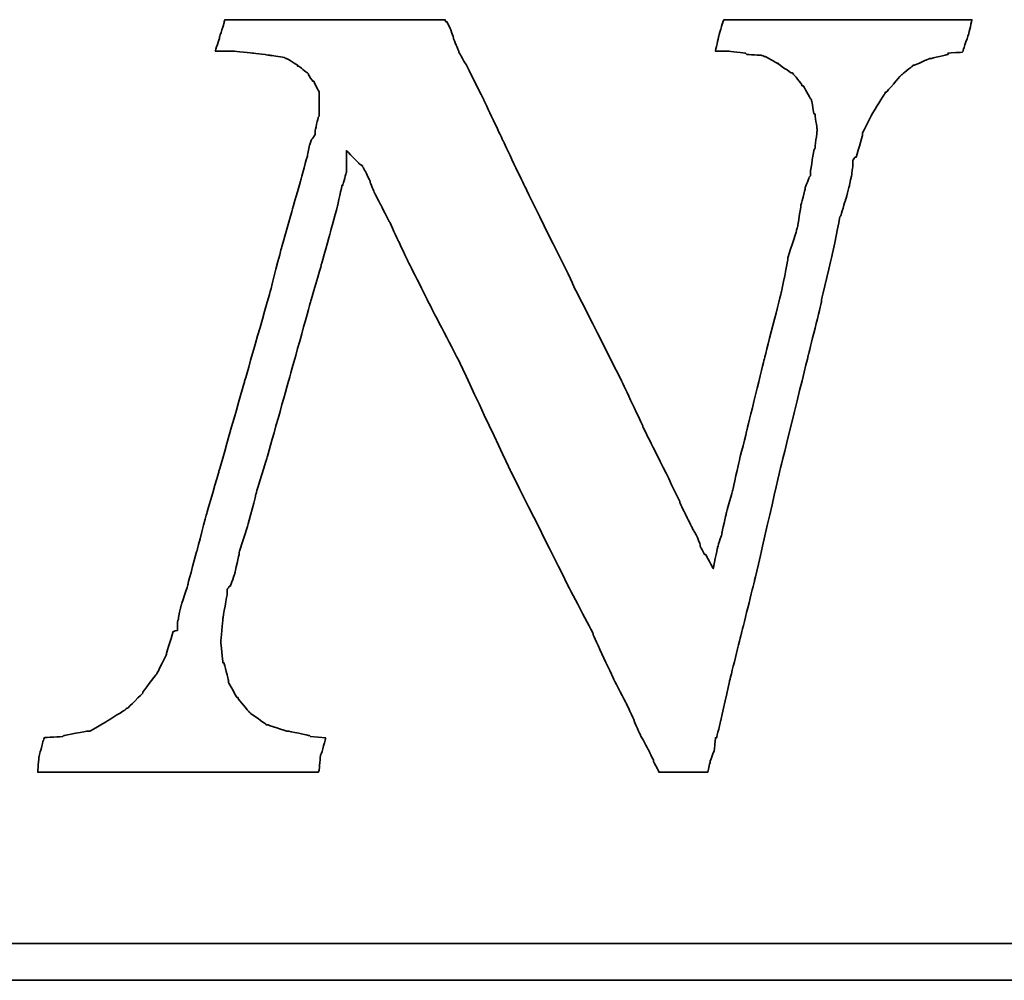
# Model space of a CAD drawing. Header units: millimetres. Extents: x 342 to 649, y 362 to 465.
# Tile 47 of 51: x 583.6 to 589.57, y 392.15 to 397.98. Entities that reach past the tile are written whole.
import ezdxf

# ---------------------------------------------------------------- set-up
doc = ezdxf.new("R2010")
doc.units = ezdxf.units.MM
doc.header["$LTSCALE"] = 0.15
doc.layers.add('DIM', color=4, linetype='CONTINUOUS')
doc.layers.add('layer 1', color=7, linetype='CONTINUOUS')

# ---------------------------------------------------------------- blocks, each defined once
blk = doc.blocks.new('TBI MOTION logo(完整正式版)')
at = {"layer": 'layer 1', "color": 22, "lineweight": 35}
for points, knots in [([(58.92625, -7.91875), (58.92625, -7.91875), (58.58625, -7.89375), (58.58625, -7.89375), (58.58625, -7.89375), (58.58625, -7.89375), (58.56625, -7.87125), (58.56625, -7.87125), (58.56625, -7.87125), (58.56625, -7.87125), (58.08375, -7.77375), (58.08375, -7.77375), (58.08375, -7.77375), (58.08375, -7.77375), (58.06125, -7.77375), (58.06125, -7.77375), (58.06125, -7.77375), (58.06125, -7.77375), (57.62625, -7.63125), (57.62625, -7.63125), (57.62625, -7.63125), (57.62625, -7.63125), (57.60625, -7.63125), (57.60625, -7.63125), (57.60625, -7.63125), (57.60625, -7.63125), (57.58125, -7.60625), (57.58125, -7.60625), (57.58125, -7.60625), (57.58125, -7.60625), (57.26625, -7.38875), (57.26625, -7.38875), (57.26625, -7.38875), (57.26625, -7.38875), (57.24625, -7.36875), (57.24625, -7.36875), (57.24625, -7.36875), (57.24625, -7.36875), (57.22125, -7.34375), (57.22125, -7.34375), (57.22125, -7.34375), (57.22125, -7.34375), (56.98125, -7.05375), (56.98125, -7.05375), (56.98125, -7.05375), (56.98125, -7.05375), (56.98125, -7.02875), (56.98125, -7.02875), (56.98125, -7.02875), (56.98125, -7.02875), (56.95625, -7.02875), (56.95625, -7.02875), (56.95625, -7.02875), (56.95625, -7.02875), (56.76625, -6.69625), (56.76625, -6.69625), (56.76625, -6.69625), (56.76625, -6.69625), (56.76625, -6.67125), (56.76625, -6.67125), (56.76625, -6.67125), (56.76625, -6.67125), (56.76625, -6.64875), (56.76625, -6.64875), (56.76625, -6.64875), (56.76625, -6.64875), (56.67125, -6.26375), (56.67125, -6.26375), (56.67125, -6.26375), (56.67125, -6.26375), (56.64625, -6.26375), (56.64625, -6.26375), (56.64625, -6.26375), (56.64625, -6.26375), (56.64625, -6.23875), (56.64625, -6.23875), (56.64625, -6.23875), (56.64625, -6.23875), (56.59625, -5.80875), (56.59625, -5.80875), (56.59625, -5.80875), (56.59625, -5.80875), (56.59625, -5.78375), (56.59625, -5.78375), (56.59625, -5.78375), (56.59625, -5.78375), (56.64625, -5.30375), (56.64625, -5.30375), (56.64625, -5.30375), (56.64625, -5.30375), (56.64625, -5.27875), (56.64625, -5.27875), (56.64625, -5.27875), (56.64625, -5.27875), (56.74125, -4.72875), (56.74125, -4.72875), (56.74125, -4.72875), (56.74125, -4.72875), (56.74125, -4.67875), (56.74125, -4.67875), (56.74125, -4.67875), (56.74125, -4.67875), (56.74125, -4.63375), (56.74125, -4.63375), (56.74125, -4.63375), (56.74125, -4.63375), (56.79125, -4.55875), (56.79125, -4.55875), (56.79125, -4.55875), (56.79125, -4.55875), (56.81125, -4.55875), (56.81125, -4.55875), (56.81125, -4.55875), (56.81125, -4.55875), (56.91125, -4.27375), (56.91125, -4.27375), (56.91125, -4.27375), (56.91125, -4.27375), (57.00625, -3.83874), (57.00625, -3.83874), (57.00625, -3.83874), (57.00625, -3.83874), (57.00625, -3.81374), (57.00625, -3.81374), (57.00625, -3.81374), (57.00625, -3.81374), (57.19875, -3.21374), (57.19875, -3.21374), (57.19875, -3.21374), (57.19875, -3.21374), (57.38625, -2.49625), (57.38625, -2.49625), (57.38625, -2.49625), (57.38625, -2.49625), (57.38625, -2.47374), (57.38625, -2.47374), (57.38625, -2.47374), (57.38625, -2.47374), (57.62625, -1.70375), (57.62625, -1.70375), (57.62625, -1.70375), (57.62625, -1.70375), (58.10625, 0.00125), (58.10625, 0.00125), (58.10625, 0.00125), (58.10625, 0.00125), (58.58625, 1.72625), (58.58625, 1.72625), (58.58625, 1.72625), (58.58625, 1.72625), (58.82625, 2.54125), (58.82625, 2.54125), (58.82625, 2.54125), (58.82625, 2.54125), (58.82625, 2.56374), (58.82625, 2.56374), (58.82625, 2.56374), (58.82625, 2.56374), (59.02125, 3.26125), (59.02125, 3.26125), (59.02125, 3.26125), (59.02125, 3.26125), (59.18625, 3.86125), (59.18625, 3.86125), (59.18625, 3.86125), (59.18625, 3.86125), (59.28625, 4.31875), (59.28625, 4.31875), (59.28625, 4.31875), (59.28625, 4.31875), (59.30625, 4.31875), (59.30625, 4.31875), (59.30625, 4.31875), (59.30625, 4.31875), (59.30625, 4.34125), (59.30625, 4.34125), (59.30625, 4.34125), (59.30625, 4.34125), (59.38125, 4.60625), (59.38125, 4.60625), (59.38125, 4.60625), (59.38125, 4.60625), (59.38125, 4.65125), (59.38125, 4.65125), (59.38125, 4.65125), (59.38125, 4.65125), (59.38125, 5.08625), (59.38125, 5.08625), (59.38125, 5.08625), (59.38125, 5.08625), (59.66625, 4.79624), (59.66625, 4.79624), (59.66625, 4.79624), (59.66625, 4.79624), (59.74125, 4.75124), (59.74125, 4.75124), (59.74125, 4.75124), (59.74125, 4.75124), (59.74125, 4.72624), (59.74125, 4.72624), (59.74125, 4.72624), (59.74125, 4.72624), (59.76125, 4.70124), (59.76125, 4.70124), (59.76125, 4.70124), (59.76125, 4.70124), (59.81125, 4.60625), (59.81125, 4.60625), (59.81125, 4.60625), (59.81125, 4.60625), (59.90625, 4.41125), (59.90625, 4.41125), (59.90625, 4.41125), (59.90625, 4.41125), (59.90625, 4.39125), (59.90625, 4.39125), (59.90625, 4.39125), (59.90625, 4.39125), (60.00375, 4.15124), (60.00375, 4.15124), (60.00375, 4.15124), (60.00375, 4.15124), (60.14625, 3.88374), (60.14625, 3.88374), (60.14625, 3.88374), (60.14625, 3.88374), (60.34125, 3.50124), (60.34125, 3.50124), (60.34125, 3.50124), (60.34125, 3.50124), (60.53125, 3.09125), (60.53125, 3.09125), (60.53125, 3.09125), (60.53125, 3.09125), (60.74625, 2.63625), (60.74625, 2.63625), (60.74625, 2.63625), (60.74625, 2.63625), (61.25125, 1.63124), (61.25125, 1.63124), (61.25125, 1.63124), (61.25125, 1.63124), (61.85125, 0.47625), (61.85125, 0.47625), (61.85125, 0.47625), (61.85125, 0.47625), (63.02625, -2.01874), (63.02625, -2.01874), (63.02625, -2.01874), (63.02625, -2.01874), (64.27625, -4.51374), (64.27625, -4.51374), (64.27625, -4.51374), (64.27625, -4.51374), (64.85125, -5.61375), (64.85125, -5.61375), (64.85125, -5.61375), (64.85125, -5.61375), (64.85125, -5.64125), (64.85125, -5.64125), (64.85125, -5.64125), (64.85125, -5.64125), (65.32875, -6.67125), (65.32875, -6.67125), (65.32875, -6.67125), (65.32875, -6.67125), (65.57125, -7.12875), (65.57125, -7.12875), (65.57125, -7.12875), (65.57125, -7.12875), (65.76125, -7.53625), (65.76125, -7.53625), (65.76125, -7.53625), (65.76125, -7.53625), (65.76125, -7.55625), (65.76125, -7.55625), (65.76125, -7.55625), (65.76125, -7.55625), (65.90375, -7.87125), (65.90375, -7.87125), (65.90375, -7.87125), (65.90375, -7.87125), (66.07125, -8.18125), (66.07125, -8.18125), (66.07125, -8.18125), (66.07125, -8.18125), (66.19125, -8.42375), (66.19125, -8.42375), (66.19125, -8.42375), (66.19125, -8.42375), (66.19125, -8.44375), (66.19125, -8.44375), (66.19125, -8.44375), (66.19125, -8.44375), (66.29125, -8.63875), (66.29125, -8.63875), (66.29125, -8.63875), (66.29125, -8.63875), (66.31125, -8.68625), (66.31125, -8.68625), (66.31125, -8.68625), (66.31125, -8.68625), (66.38375, -8.68625), (66.38375, -8.68625), (66.38375, -8.68625), (66.38375, -8.68625), (66.84125, -8.68625), (66.84125, -8.68625), (66.84125, -8.68625), (66.84125, -8.68625), (67.29625, -8.68625), (67.29625, -8.68625), (67.29625, -8.68625), (67.29625, -8.68625), (67.36625, -8.68625), (67.36625, -8.68625), (67.36625, -8.68625), (67.36625, -8.68625), (67.39125, -8.68625), (67.39125, -8.68625), (67.39125, -8.68625), (67.39125, -8.68625), (67.44125, -8.46875), (67.44125, -8.46875), (67.44125, -8.46875), (67.44125, -8.46875), (67.44125, -8.44375), (67.44125, -8.44375), (67.44125, -8.44375), (67.44125, -8.44375), (67.53625, -8.20375), (67.53625, -8.20375), (67.53625, -8.20375), (67.53625, -8.20375), (67.56125, -7.94375), (67.56125, -7.94375), (67.56125, -7.94375), (67.56125, -7.94375), (67.56125, -7.91875), (67.56125, -7.91875), (67.56125, -7.91875), (67.56125, -7.91875), (67.58625, -7.91875), (67.58625, -7.91875), (67.58625, -7.91875), (67.58625, -7.91875), (67.68125, -7.53625), (67.68125, -7.53625), (67.68125, -7.53625), (67.68125, -7.53625), (67.87375, -6.67125), (67.87375, -6.67125), (67.87375, -6.67125), (67.87375, -6.67125), (68.13625, -5.61375), (68.13625, -5.61375), (68.13625, -5.61375), (68.13625, -5.61375), (68.42375, -4.46374), (68.42375, -4.46374), (68.42375, -4.46374), (68.42375, -4.46374), (68.99875, -1.96874), (68.99875, -1.96874), (68.99875, -1.96874), (68.99875, -1.96874), (69.62625, 0.57625), (69.62625, 0.57625), (69.62625, 0.57625), (69.62625, 0.57625), (69.91125, 1.72625), (69.91125, 1.72625), (69.91125, 1.72625), (69.91125, 1.72625), (69.91125, 1.77625), (69.91125, 1.77625), (69.91125, 1.77625), (69.91125, 1.77625), (70.15125, 2.78124), (70.15125, 2.78124), (70.15125, 2.78124), (70.15125, 2.78124), (70.32125, 3.62125), (70.32125, 3.62125), (70.32125, 3.62125), (70.32125, 3.62125), (70.34125, 3.64625), (70.34125, 3.64625), (70.34125, 3.64625), (70.34125, 3.64625), (70.44125, 3.98125), (70.44125, 3.98125), (70.44125, 3.98125), (70.44125, 3.98125), (70.53625, 4.31875), (70.53625, 4.31875), (70.53625, 4.31875), (70.53625, 4.31875), (70.58125, 4.55875), (70.58125, 4.55875), (70.58125, 4.55875), (70.58125, 4.55875), (70.60625, 4.72624), (70.60625, 4.72624), (70.60625, 4.72624), (70.60625, 4.72624), (70.60625, 4.79624), (70.60625, 4.79624), (70.60625, 4.79624), (70.60625, 4.79624), (70.60625, 4.87125), (70.60625, 4.87125), (70.60625, 4.87125), (70.60625, 4.87125), (70.65625, 4.94125), (70.65625, 4.94125), (70.65625, 4.94125), (70.65625, 4.94125), (70.68125, 4.94125), (70.68125, 4.94125), (70.68125, 4.94125), (70.68125, 4.94125), (70.82125, 5.42125), (70.82125, 5.42125), (70.82125, 5.42125), (70.82125, 5.42125), (70.82125, 5.44625), (70.82125, 5.44625), (70.82125, 5.44625), (70.82125, 5.44625), (70.82125, 5.47125), (70.82125, 5.47125), (70.82125, 5.47125), (70.82125, 5.47125), (71.06125, 5.94625), (71.06125, 5.94625), (71.06125, 5.94625), (71.06125, 5.94625), (71.30125, 6.33124), (71.30125, 6.33124), (71.30125, 6.33124), (71.30125, 6.33124), (71.32625, 6.35625), (71.32625, 6.35625), (71.32625, 6.35625), (71.32625, 6.35625), (71.32625, 6.38124), (71.32625, 6.38124), (71.32625, 6.38124), (71.32625, 6.38124), (71.35125, 6.38124), (71.35125, 6.38124), (71.35125, 6.38124), (71.35125, 6.38124), (71.66125, 6.74125), (71.66125, 6.74125), (71.66125, 6.74125), (71.66125, 6.74125), (71.68625, 6.76625), (71.68625, 6.76625), (71.68625, 6.76625), (71.68625, 6.76625), (71.92625, 6.95624), (71.92625, 6.95624), (71.92625, 6.95624), (71.92625, 6.95624), (71.95125, 6.98125), (71.95125, 6.98125), (71.95125, 6.98125), (71.95125, 6.98125), (71.97625, 6.98125), (71.97625, 6.98125), (71.97625, 6.98125), (71.97625, 6.98125), (72.31125, 7.12624), (72.31125, 7.12624), (72.31125, 7.12624), (72.31125, 7.12624), (72.33375, 7.12624), (72.33375, 7.12624), (72.33375, 7.12624), (72.33375, 7.12624), (72.71625, 7.21875), (72.71625, 7.21875), (72.71625, 7.21875), (72.71625, 7.21875), (72.71625, 7.24624), (72.71625, 7.24624), (72.71625, 7.24624), (72.71625, 7.24624), (72.74125, 7.24624), (72.74125, 7.24624), (72.74125, 7.24624), (72.74125, 7.24624), (73.03124, 7.26624), (73.03124, 7.26624), (73.03124, 7.26624), (73.03124, 7.26624), (73.05375, 7.29125), (73.05375, 7.29125), (73.05375, 7.29125), (73.05375, 7.29125), (73.05375, 7.31625), (73.05375, 7.31625), (73.05375, 7.31625), (73.05375, 7.31625), (73.17625, 7.67625), (73.17625, 7.67625), (73.17625, 7.67625), (73.17625, 7.67625), (73.24625, 7.98625), (73.24625, 7.98625), (73.24625, 7.98625), (73.24625, 7.98625), (73.19625, 7.98625), (73.19625, 7.98625), (73.19625, 7.98625), (73.19625, 7.98625), (72.93625, 7.98625), (72.93625, 7.98625), (72.93625, 7.98625), (72.93625, 7.98625), (72.55125, 7.98625), (72.55125, 7.98625), (72.55125, 7.98625), (72.55125, 7.98625), (72.09625, 7.98625), (72.09625, 7.98625), (72.09625, 7.98625), (72.09625, 7.98625), (71.64125, 7.98625), (71.64125, 7.98625), (71.64125, 7.98625), (71.64125, 7.98625), (70.53625, 7.98625), (70.53625, 7.98625), (70.53625, 7.98625), (70.53625, 7.98625), (69.47875, 7.98625), (69.47875, 7.98625), (69.47875, 7.98625), (69.47875, 7.98625), (68.95125, 7.98625), (68.95125, 7.98625), (68.95125, 7.98625), (68.95125, 7.98625), (68.52125, 7.98625), (68.52125, 7.98625), (68.52125, 7.98625), (68.52125, 7.98625), (68.13625, 7.98625), (68.13625, 7.98625), (68.13625, 7.98625), (68.13625, 7.98625), (67.87375, 7.98625), (67.87375, 7.98625), (67.87375, 7.98625), (67.87375, 7.98625), (67.75125, 7.98625), (67.75125, 7.98625), (67.75125, 7.98625), (67.75125, 7.98625), (67.72625, 7.94125), (67.72625, 7.94125), (67.72625, 7.94125), (67.72625, 7.94125), (67.63125, 7.60625), (67.63125, 7.60625), (67.63125, 7.60625), (67.63125, 7.60625), (67.56125, 7.29125), (67.56125, 7.29125), (67.56125, 7.29125), (67.56125, 7.29125), (67.72625, 7.29125), (67.72625, 7.29125), (67.72625, 7.29125), (67.72625, 7.29125), (67.82625, 7.29125), (67.82625, 7.29125), (67.82625, 7.29125), (67.82625, 7.29125), (67.84625, 7.29125), (67.84625, 7.29125), (67.84625, 7.29125), (67.84625, 7.29125), (68.23125, 7.24624), (68.23125, 7.24624), (68.23125, 7.24624), (68.23125, 7.24624), (68.25875, 7.21875), (68.25875, 7.21875), (68.25875, 7.21875), (68.25875, 7.21875), (68.59125, 7.19624), (68.59125, 7.19624), (68.59125, 7.19624), (68.59125, 7.19624), (68.64125, 7.17125), (68.64125, 7.17125), (68.64125, 7.17125), (68.64125, 7.17125), (68.66625, 7.17125), (68.66625, 7.17125), (68.66625, 7.17125), (68.66625, 7.17125), (68.92625, 7.02624), (68.92625, 7.02624), (68.92625, 7.02624), (68.92625, 7.02624), (68.95125, 7.02624), (68.95125, 7.02624), (68.95125, 7.02624), (68.95125, 7.02624), (68.95125, 7.00624), (68.95125, 7.00624), (68.95125, 7.00624), (68.95125, 7.00624), (69.23875, 6.81125), (69.23875, 6.81125), (69.23875, 6.81125), (69.23875, 6.81125), (69.26625, 6.81125), (69.26625, 6.81125), (69.26625, 6.81125), (69.26625, 6.81125), (69.28625, 6.78625), (69.28625, 6.78625), (69.28625, 6.78625), (69.28625, 6.78625), (69.47875, 6.54875), (69.47875, 6.54875), (69.47875, 6.54875), (69.47875, 6.54875), (69.47875, 6.52375), (69.47875, 6.52375), (69.47875, 6.52375), (69.47875, 6.52375), (69.50625, 6.52375), (69.50625, 6.52375), (69.50625, 6.52375), (69.50625, 6.52375), (69.67125, 6.23625), (69.67125, 6.23625), (69.67125, 6.23625), (69.67125, 6.23625), (69.69375, 6.21125), (69.69375, 6.21125), (69.69375, 6.21125), (69.69375, 6.21125), (69.69375, 6.18625), (69.69375, 6.18625), (69.69375, 6.18625), (69.69375, 6.18625), (69.74625, 5.89875), (69.74625, 5.89875), (69.74625, 5.89875), (69.74625, 5.89875), (69.76625, 5.89875), (69.76625, 5.89875), (69.76625, 5.89875), (69.76625, 5.89875), (69.81375, 5.56625), (69.81375, 5.56625), (69.81375, 5.56625), (69.81375, 5.56625), (69.81375, 5.54125), (69.81375, 5.54125), (69.81375, 5.54125), (69.81375, 5.54125), (69.81375, 5.51625), (69.81375, 5.51625), (69.81375, 5.51625), (69.81375, 5.51625), (69.76625, 5.13125), (69.76625, 5.13125), (69.76625, 5.13125), (69.76625, 5.13125), (69.74625, 5.10874), (69.74625, 5.10874), (69.74625, 5.10874), (69.74625, 5.10874), (69.67125, 4.65125), (69.67125, 4.65125), (69.67125, 4.65125), (69.67125, 4.65125), (69.67125, 4.55875), (69.67125, 4.55875), (69.67125, 4.55875), (69.67125, 4.55875), (69.67125, 4.53125), (69.67125, 4.53125), (69.67125, 4.53125), (69.67125, 4.53125), (69.64625, 4.50874), (69.64625, 4.50874), (69.64625, 4.50874), (69.64625, 4.50874), (69.55125, 4.27125), (69.55125, 4.27125), (69.55125, 4.27125), (69.55125, 4.27125), (69.55125, 4.24625), (69.55125, 4.24625), (69.55125, 4.24625), (69.55125, 4.24625), (69.45375, 3.86125), (69.45375, 3.86125), (69.45375, 3.86125), (69.45375, 3.86125), (69.38625, 3.40624), (69.38625, 3.40624), (69.38625, 3.40624), (69.38625, 3.40624), (69.35875, 3.33125), (69.35875, 3.33125), (69.35875, 3.33125), (69.35875, 3.33125), (69.35875, 3.30875), (69.35875, 3.30875), (69.35875, 3.30875), (69.35875, 3.30875), (69.16625, 2.71125), (69.16625, 2.71125), (69.16625, 2.71125), (69.16625, 2.71125), (69.16625, 2.66375), (69.16625, 2.66375), (69.16625, 2.66375), (69.16625, 2.66375), (69.02625, 1.96374), (69.02625, 1.96374), (69.02625, 1.96374), (69.02625, 1.96374), (68.64125, 0.45624), (68.64125, 0.45624), (68.64125, 0.45624), (68.64125, 0.45624), (68.25875, -1.10625), (68.25875, -1.10625), (68.25875, -1.10625), (68.25875, -1.10625), (68.08625, -1.80125), (68.08625, -1.80125), (68.08625, -1.80125), (68.08625, -1.80125), (67.94625, -2.42625), (67.94625, -2.42625), (67.94625, -2.42625), (67.94625, -2.42625), (67.80125, -2.95375), (67.80125, -2.95375), (67.80125, -2.95375), (67.80125, -2.95375), (67.70625, -3.38375), (67.70625, -3.38375), (67.70625, -3.38375), (67.70625, -3.38375), (67.70625, -3.40875), (67.70625, -3.40875), (67.70625, -3.40875), (67.70625, -3.40875), (67.63125, -3.62375), (67.63125, -3.62375), (67.63125, -3.62375), (67.63125, -3.62375), (67.60625, -3.72125), (67.60625, -3.72125), (67.60625, -3.72125), (67.60625, -3.72125), (67.51125, -4.17375), (67.51125, -4.17375), (67.51125, -4.17375), (67.51125, -4.17375), (67.34625, -3.86374), (67.34625, -3.86374), (67.34625, -3.86374), (67.34625, -3.86374), (67.32125, -3.86374), (67.32125, -3.86374), (67.32125, -3.86374), (67.32125, -3.86374), (67.27125, -3.76874), (67.27125, -3.76874), (67.27125, -3.76874), (67.27125, -3.76874), (67.22625, -3.67374), (67.22625, -3.67374), (67.22625, -3.67374), (67.22625, -3.67374), (67.22625, -3.64875), (67.22625, -3.64875), (67.22625, -3.64875), (67.22625, -3.64875), (67.15125, -3.45375), (67.15125, -3.45375), (67.15125, -3.45375), (67.15125, -3.45375), (67.05625, -3.28875), (67.05625, -3.28875), (67.05625, -3.28875), (67.05625, -3.28875), (66.91125, -3.00125), (66.91125, -3.00125), (66.91125, -3.00125), (66.91125, -3.00125), (66.77125, -2.71375), (66.77125, -2.71375), (66.77125, -2.71375), (66.77125, -2.71375), (66.77125, -2.68875), (66.77125, -2.68875), (66.77125, -2.68875), (66.77125, -2.68875), (66.41125, -1.94374), (66.41125, -1.94374), (66.41125, -1.94374), (66.41125, -1.94374), (65.95125, -1.03375), (65.95125, -1.03375), (65.95125, -1.03375), (65.95125, -1.03375), (65.95125, -1.00875), (65.95125, -1.00875), (65.95125, -1.00875), (65.95125, -1.00875), (65.49625, -0.04874), (65.49625, -0.04874), (65.49625, -0.04874), (65.49625, -0.04874), (64.39375, 2.13624), (64.39375, 2.13624), (64.39375, 2.13624), (64.39375, 2.13624), (64.39375, 2.15624), (64.39375, 2.15624), (64.39375, 2.15624), (64.39375, 2.15624), (63.33625, 4.29125), (63.33625, 4.29125), (63.33625, 4.29125), (63.33625, 4.29125), (62.85625, 5.30125), (62.85625, 5.30125), (62.85625, 5.30125), (62.85625, 5.30125), (62.42625, 6.21125), (62.42625, 6.21125), (62.42625, 6.21125), (62.42625, 6.21125), (62.04125, 6.98125), (62.04125, 6.98125), (62.04125, 6.98125), (62.04125, 6.98125), (61.87375, 7.26624), (61.87375, 7.26624), (61.87375, 7.26624), (61.87375, 7.26624), (61.87375, 7.29125), (61.87375, 7.29125), (61.87375, 7.29125), (61.87375, 7.29125), (61.75625, 7.55625), (61.75625, 7.55625), (61.75625, 7.55625), (61.75625, 7.55625), (61.75625, 7.58124), (61.75625, 7.58124), (61.75625, 7.58124), (61.75625, 7.58124), (61.68375, 7.79375), (61.68375, 7.79375), (61.68375, 7.79375), (61.68375, 7.79375), (61.61125, 7.94125), (61.61125, 7.94125), (61.61125, 7.94125), (61.61125, 7.94125), (61.58625, 7.94125), (61.58625, 7.94125), (61.58625, 7.94125), (61.58625, 7.94125), (61.56375, 7.98625), (61.56375, 7.98625), (61.56375, 7.98625), (61.56375, 7.98625), (61.41875, 7.98625), (61.41875, 7.98625), (61.41875, 7.98625), (61.41875, 7.98625), (61.18125, 7.98625), (61.18125, 7.98625), (61.18125, 7.98625), (61.18125, 7.98625), (60.84125, 7.98625), (60.84125, 7.98625), (60.84125, 7.98625), (60.84125, 7.98625), (60.02625, 7.98625), (60.02625, 7.98625), (60.02625, 7.98625), (60.02625, 7.98625), (59.11625, 7.98625), (59.11625, 7.98625), (59.11625, 7.98625), (59.11625, 7.98625), (58.15625, 7.98625), (58.15625, 7.98625), (58.15625, 7.98625), (58.15625, 7.98625), (57.34125, 7.98625), (57.34125, 7.98625), (57.34125, 7.98625), (57.34125, 7.98625), (57.00625, 7.98625), (57.00625, 7.98625), (57.00625, 7.98625), (57.00625, 7.98625), (56.76625, 7.98625), (56.76625, 7.98625), (56.76625, 7.98625), (56.76625, 7.98625), (56.69125, 7.98625), (56.69125, 7.98625), (56.69125, 7.98625), (56.69125, 7.98625), (56.67125, 7.94125), (56.67125, 7.94125), (56.67125, 7.94125), (56.67125, 7.94125), (56.67125, 7.91625), (56.67125, 7.91625), (56.67125, 7.91625), (56.67125, 7.91625), (56.57125, 7.60625), (56.57125, 7.60625), (56.57125, 7.60625), (56.57125, 7.60625), (56.57125, 7.58124), (56.57125, 7.58124), (56.57125, 7.58124), (56.57125, 7.58124), (56.47625, 7.29125), (56.47625, 7.29125), (56.47625, 7.29125), (56.47625, 7.29125), (56.57125, 7.29125), (56.57125, 7.29125), (56.57125, 7.29125), (56.57125, 7.29125), (56.76625, 7.29125), (56.76625, 7.29125), (56.76625, 7.29125), (56.76625, 7.29125), (56.86125, 7.29125), (56.86125, 7.29125), (56.86125, 7.29125), (56.86125, 7.29125), (56.88625, 7.29125), (56.88625, 7.29125), (56.88625, 7.29125), (56.88625, 7.29125), (57.31625, 7.24624), (57.31625, 7.24624), (57.31625, 7.24624), (57.31625, 7.24624), (57.70125, 7.19624), (57.70125, 7.19624), (57.70125, 7.19624), (57.70125, 7.19624), (57.72625, 7.19624), (57.72625, 7.19624), (57.72625, 7.19624), (57.72625, 7.19624), (58.01125, 7.14624), (58.01125, 7.14624), (58.01125, 7.14624), (58.01125, 7.14624), (58.03625, 7.12624), (58.03625, 7.12624), (58.03625, 7.12624), (58.03625, 7.12624), (58.06125, 7.12624), (58.06125, 7.12624), (58.06125, 7.12624), (58.06125, 7.12624), (58.30125, 6.98125), (58.30125, 6.98125), (58.30125, 6.98125), (58.30125, 6.98125), (58.30125, 6.95624), (58.30125, 6.95624), (58.30125, 6.95624), (58.30125, 6.95624), (58.32375, 6.95624), (58.32375, 6.95624), (58.32375, 6.95624), (58.32375, 6.95624), (58.51625, 6.81125), (58.51625, 6.81125), (58.51625, 6.81125), (58.51625, 6.81125), (58.54125, 6.78625), (58.54125, 6.78625), (58.54125, 6.78625), (58.54125, 6.78625), (58.54125, 6.76625), (58.54125, 6.76625), (58.54125, 6.76625), (58.54125, 6.76625), (58.63625, 6.62124), (58.63625, 6.62124), (58.63625, 6.62124), (58.63625, 6.62124), (58.65875, 6.62124), (58.65875, 6.62124), (58.65875, 6.62124), (58.65875, 6.62124), (58.75625, 6.42625), (58.75625, 6.42625), (58.75625, 6.42625), (58.75625, 6.42625), (58.77875, 6.38124), (58.77875, 6.38124), (58.77875, 6.38124), (58.77875, 6.38124), (58.77875, 6.33124), (58.77875, 6.33124), (58.77875, 6.33124), (58.77875, 6.33124), (58.77875, 6.09125), (58.77875, 6.09125), (58.77875, 6.09125), (58.77875, 6.09125), (58.77875, 5.85125), (58.77875, 5.85125), (58.77875, 5.85125), (58.77875, 5.85125), (58.75625, 5.82625), (58.75625, 5.82625), (58.75625, 5.82625), (58.75625, 5.82625), (58.68625, 5.51625), (58.68625, 5.51625), (58.68625, 5.51625), (58.68625, 5.51625), (58.68625, 5.47125), (58.68625, 5.47125), (58.68625, 5.47125), (58.68625, 5.47125), (58.68625, 5.44625), (58.68625, 5.44625), (58.68625, 5.44625), (58.68625, 5.44625), (58.65875, 5.39625), (58.65875, 5.39625), (58.65875, 5.39625), (58.65875, 5.39625), (58.61125, 5.32624), (58.61125, 5.32624), (58.61125, 5.32624), (58.61125, 5.32624), (58.56625, 5.20375), (58.56625, 5.20375), (58.56625, 5.20375), (58.56625, 5.20375), (58.51625, 4.99125), (58.51625, 4.99125), (58.51625, 4.99125), (58.51625, 4.99125), (58.51625, 4.96625), (58.51625, 4.96625), (58.51625, 4.96625), (58.51625, 4.96625), (58.37125, 4.43625), (58.37125, 4.43625), (58.37125, 4.43625), (58.37125, 4.43625), (58.18125, 3.76625), (58.18125, 3.76625), (58.18125, 3.76625), (58.18125, 3.76625), (57.94125, 2.92624), (57.94125, 2.92624), (57.94125, 2.92624), (57.94125, 2.92624), (57.70125, 1.98874), (57.70125, 1.98874), (57.70125, 1.98874), (57.70125, 1.98874), (57.12625, -0.02374), (57.12625, -0.02374), (57.12625, -0.02374), (57.12625, -0.02374), (56.55125, -2.03875), (56.55125, -2.03875), (56.55125, -2.03875), (56.55125, -2.03875), (56.28625, -2.95375), (56.28625, -2.95375), (56.28625, -2.95375), (56.28625, -2.95375), (56.07125, -3.76874), (56.07125, -3.76874), (56.07125, -3.76874), (56.07125, -3.76874), (55.87625, -4.48874), (55.87625, -4.48874), (55.87625, -4.48874), (55.87625, -4.48874), (55.87625, -4.51374), (55.87625, -4.51374), (55.87625, -4.51374), (55.87625, -4.51374), (55.71125, -5.01625), (55.71125, -5.01625), (55.71125, -5.01625), (55.71125, -5.01625), (55.66125, -5.25375), (55.66125, -5.25375), (55.66125, -5.25375), (55.66125, -5.25375), (55.66125, -5.27875), (55.66125, -5.27875), (55.66125, -5.27875), (55.66125, -5.27875), (55.63625, -5.37375), (55.63625, -5.37375), (55.63625, -5.37375), (55.63625, -5.37375), (55.63625, -5.42375), (55.63625, -5.42375), (55.63625, -5.42375), (55.63625, -5.42375), (55.63625, -5.54125), (55.63625, -5.54125), (55.63625, -5.54125), (55.63625, -5.54125), (55.54125, -5.56875), (55.54125, -5.56875), (55.54125, -5.56875), (55.54125, -5.56875), (55.39625, -6.04875), (55.39625, -6.04875), (55.39625, -6.04875), (55.39625, -6.04875), (55.39625, -6.06875), (55.39625, -6.06875), (55.39625, -6.06875), (55.39625, -6.06875), (55.18125, -6.50375), (55.18125, -6.50375), (55.18125, -6.50375), (55.18125, -6.50375), (55.15625, -6.52875), (55.15625, -6.52875), (55.15625, -6.52875), (55.15625, -6.52875), (54.86875, -6.91125), (54.86875, -6.91125), (54.86875, -6.91125), (54.86875, -6.91125), (54.86875, -6.93375), (54.86875, -6.93375), (54.86875, -6.93375), (54.86875, -6.93375), (54.53125, -7.26875), (54.53125, -7.26875), (54.53125, -7.26875), (54.53125, -7.26875), (54.51125, -7.26875), (54.51125, -7.26875), (54.51125, -7.26875), (54.51125, -7.26875), (54.48625, -7.29625), (54.48625, -7.29625), (54.48625, -7.29625), (54.48625, -7.29625), (54.10375, -7.53625), (54.10375, -7.53625), (54.10375, -7.53625), (54.10375, -7.53625), (53.69625, -7.77375), (53.69625, -7.77375), (53.69625, -7.77375), (53.69625, -7.77375), (53.67125, -7.77375), (53.67125, -7.77375), (53.67125, -7.77375), (53.67125, -7.77375), (53.64625, -7.77375), (53.64625, -7.77375), (53.64625, -7.77375), (53.64625, -7.77375), (53.11625, -7.87125), (53.11625, -7.87125), (53.11625, -7.87125), (53.11625, -7.87125), (53.09625, -7.89375), (53.09625, -7.89375), (53.09625, -7.89375), (53.09625, -7.89375), (52.68625, -7.91875), (52.68625, -7.91875), (52.68625, -7.91875), (52.68625, -7.91875), (52.66125, -7.99125), (52.66125, -7.99125), (52.66125, -7.99125), (52.66125, -7.99125), (52.56625, -8.34875), (52.56625, -8.34875), (52.56625, -8.34875), (52.56625, -8.34875), (52.54125, -8.68625), (52.54125, -8.68625), (52.54125, -8.68625), (52.54125, -8.68625), (52.58875, -8.68625), (52.58875, -8.68625), (52.58875, -8.68625), (52.58875, -8.68625), (52.87625, -8.68625), (52.87625, -8.68625), (52.87625, -8.68625), (52.87625, -8.68625), (53.33625, -8.68625), (53.33625, -8.68625), (53.33625, -8.68625), (53.33625, -8.68625), (53.79125, -8.68625), (53.79125, -8.68625), (53.79125, -8.68625), (53.79125, -8.68625), (54.36625, -8.68625), (54.36625, -8.68625), (54.36625, -8.68625), (54.36625, -8.68625), (55.59125, -8.68625), (55.59125, -8.68625), (55.59125, -8.68625), (55.59125, -8.68625), (56.76625, -8.68625), (56.76625, -8.68625), (56.76625, -8.68625), (56.76625, -8.68625), (57.34125, -8.68625), (57.34125, -8.68625), (57.34125, -8.68625), (57.34125, -8.68625), (57.82125, -8.68625), (57.82125, -8.68625), (57.82125, -8.68625), (57.82125, -8.68625), (58.25125, -8.68625), (58.25125, -8.68625), (58.25125, -8.68625), (58.25125, -8.68625), (58.58625, -8.68625), (58.58625, -8.68625), (58.58625, -8.68625), (58.58625, -8.68625), (58.75625, -8.68625), (58.75625, -8.68625), (58.75625, -8.68625), (58.75625, -8.68625), (58.77875, -8.63875), (58.77875, -8.63875), (58.77875, -8.63875), (58.77875, -8.63875), (58.80625, -8.30375), (58.80625, -8.30375), (58.80625, -8.30375), (58.80625, -8.30375), (58.82625, -8.27875), (58.82625, -8.27875), (58.82625, -8.27875), (58.82625, -8.27875), (58.92625, -7.91875), (58.92625, -7.91875)], [0, 0, 0, 0, 0.003125, 0.003125, 0.003125, 0.00312501, 0.00625, 0.00625, 0.00625, 0.00625001, 0.009375, 0.009375, 0.009375, 0.00937501, 0.0125, 0.0125, 0.0125, 0.01250001, 0.015625, 0.015625, 0.015625, 0.01562501, 0.01875, 0.01875, 0.01875, 0.01875001, 0.021875, 0.021875, 0.021875, 0.02187501, 0.025, 0.025, 0.025, 0.02500001, 0.028125, 0.028125, 0.028125, 0.02812501, 0.03125, 0.03125, 0.03125, 0.03125001, 0.034375, 0.034375, 0.034375, 0.03437501, 0.0375, 0.0375, 0.0375, 0.03750001, 0.040625, 0.040625, 0.040625, 0.04062501, 0.04375, 0.04375, 0.04375, 0.04375001, 0.046875, 0.046875, 0.046875, 0.04687501, 0.05, 0.05, 0.05, 0.05000001, 0.053125, 0.053125, 0.053125, 0.05312501, 0.05625, 0.05625, 0.05625, 0.05625001, 0.059375, 0.059375, 0.059375, 0.05937501, 0.0625, 0.0625, 0.0625, 0.06250001, 0.065625, 0.065625, 0.065625, 0.06562501, 0.06875, 0.06875, 0.06875, 0.06875001, 0.071875, 0.071875, 0.071875, 0.07187501, 0.075, 0.075, 0.075, 0.07500001, 0.078125, 0.078125, 0.078125, 0.07812501, 0.08125, 0.08125, 0.08125, 0.08125001, 0.084375, 0.084375, 0.084375, 0.08437501, 0.0875, 0.0875, 0.0875, 0.08750001, 0.090625, 0.090625, 0.090625, 0.09062501, 0.09375, 0.09375, 0.09375, 0.09375001, 0.096875, 0.096875, 0.096875, 0.09687501, 0.1, 0.1, 0.1, 0.10000001, 0.103125, 0.103125, 0.103125, 0.10312501, 0.10625, 0.10625, 0.10625, 0.10625001, 0.109375, 0.109375, 0.109375, 0.10937501, 0.1125, 0.1125, 0.1125, 0.11250001, 0.115625, 0.115625, 0.115625, 0.11562501, 0.11875, 0.11875, 0.11875, 0.11875001, 0.121875, 0.121875, 0.121875, 0.12187501, 0.125, 0.125, 0.125, 0.12500001, 0.128125, 0.128125, 0.128125, 0.12812501, 0.13125, 0.13125, 0.13125, 0.13125001, 0.134375, 0.134375, 0.134375, 0.13437501, 0.1375, 0.1375, 0.1375, 0.13750001, 0.140625, 0.140625, 0.140625, 0.14062501, 0.14375, 0.14375, 0.14375, 0.14375001, 0.146875, 0.146875, 0.146875, 0.14687501, 0.15, 0.15, 0.15, 0.15000001, 0.153125, 0.153125, 0.153125, 0.15312501, 0.15625, 0.15625, 0.15625, 0.15625001, 0.159375, 0.159375, 0.159375, 0.15937501, 0.1625, 0.1625, 0.1625, 0.16250001, 0.165625, 0.165625, 0.165625, 0.16562501, 0.16875, 0.16875, 0.16875, 0.16875001, 0.171875, 0.171875, 0.171875, 0.17187501, 0.175, 0.175, 0.175, 0.17500001, 0.178125, 0.178125, 0.178125, 0.17812501, 0.18125, 0.18125, 0.18125, 0.18125001, 0.184375, 0.184375, 0.184375, 0.18437501, 0.1875, 0.1875, 0.1875, 0.18750001, 0.190625, 0.190625, 0.190625, 0.19062501, 0.19375, 0.19375, 0.19375, 0.19375001, 0.196875, 0.196875, 0.196875, 0.19687501, 0.2, 0.2, 0.2, 0.20000001, 0.203125, 0.203125, 0.203125, 0.20312501, 0.20625, 0.20625, 0.20625, 0.20625001, 0.209375, 0.209375, 0.209375, 0.20937501, 0.2125, 0.2125, 0.2125, 0.21250001, 0.215625, 0.215625, 0.215625, 0.21562501, 0.21875, 0.21875, 0.21875, 0.21875001, 0.221875, 0.221875, 0.221875, 0.22187501, 0.225, 0.225, 0.225, 0.22500001, 0.228125, 0.228125, 0.228125, 0.22812501, 0.23125, 0.23125, 0.23125, 0.23125001, 0.234375, 0.234375, 0.234375, 0.23437501, 0.2375, 0.2375, 0.2375, 0.23750001, 0.240625, 0.240625, 0.240625, 0.24062501, 0.24375, 0.24375, 0.24375, 0.24375001, 0.246875, 0.246875, 0.246875, 0.24687501, 0.25, 0.25, 0.25, 0.25000001, 0.253125, 0.253125, 0.253125, 0.25312501, 0.25625, 0.25625, 0.25625, 0.25625001, 0.259375, 0.259375, 0.259375, 0.25937501, 0.2625, 0.2625, 0.2625, 0.26250001, 0.265625, 0.265625, 0.265625, 0.26562501, 0.26875, 0.26875, 0.26875, 0.26875001, 0.271875, 0.271875, 0.271875, 0.27187501, 0.275, 0.275, 0.275, 0.27500001, 0.278125, 0.278125, 0.278125, 0.27812501, 0.28125, 0.28125, 0.28125, 0.28125001, 0.284375, 0.284375, 0.284375, 0.28437501, 0.2875, 0.2875, 0.2875, 0.28750001, 0.290625, 0.290625, 0.290625, 0.29062501, 0.29375, 0.29375, 0.29375, 0.29375001, 0.296875, 0.296875, 0.296875, 0.29687501, 0.3, 0.3, 0.3, 0.30000001, 0.303125, 0.303125, 0.303125, 0.30312501, 0.30625, 0.30625, 0.30625, 0.30625001, 0.309375, 0.309375, 0.309375, 0.30937501, 0.3125, 0.3125, 0.3125, 0.31250001, 0.315625, 0.315625, 0.315625, 0.31562501, 0.31875, 0.31875, 0.31875, 0.31875001, 0.321875, 0.321875, 0.321875, 0.32187501, 0.325, 0.325, 0.325, 0.32500001, 0.328125, 0.328125, 0.328125, 0.32812501, 0.33125, 0.33125, 0.33125, 0.33125001, 0.334375, 0.334375, 0.334375, 0.33437501, 0.3375, 0.3375, 0.3375, 0.33750001, 0.340625, 0.340625, 0.340625, 0.34062501, 0.34375, 0.34375, 0.34375, 0.34375001, 0.346875, 0.346875, 0.346875, 0.34687501, 0.35, 0.35, 0.35, 0.35000001, 0.353125, 0.353125, 0.353125, 0.35312501, 0.35625, 0.35625, 0.35625, 0.35625001, 0.359375, 0.359375, 0.359375, 0.35937501, 0.3625, 0.3625, 0.3625, 0.36250001, 0.365625, 0.365625, 0.365625, 0.36562501, 0.36875, 0.36875, 0.36875, 0.36875001, 0.371875, 0.371875, 0.371875, 0.37187501, 0.375, 0.375, 0.375, 0.37500001, 0.378125, 0.378125, 0.378125, 0.37812501, 0.38125, 0.38125, 0.38125, 0.38125001, 0.384375, 0.384375, 0.384375, 0.38437501, 0.3875, 0.3875, 0.3875, 0.38750001, 0.390625, 0.390625, 0.390625, 0.39062501, 0.39375, 0.39375, 0.39375, 0.39375001, 0.396875, 0.396875, 0.396875, 0.39687501, 0.4, 0.4, 0.4, 0.40000001, 0.403125, 0.403125, 0.403125, 0.40312501, 0.40625, 0.40625, 0.40625, 0.40625001, 0.409375, 0.409375, 0.409375, 0.40937501, 0.4125, 0.4125, 0.4125, 0.41250001, 0.415625, 0.415625, 0.415625, 0.41562501, 0.41875, 0.41875, 0.41875, 0.41875001, 0.421875, 0.421875, 0.421875, 0.42187501, 0.425, 0.425, 0.425, 0.42500001, 0.428125, 0.428125, 0.428125, 0.42812501, 0.43125, 0.43125, 0.43125, 0.43125001, 0.434375, 0.434375, 0.434375, 0.43437501, 0.4375, 0.4375, 0.4375, 0.43750001, 0.440625, 0.440625, 0.440625, 0.44062501, 0.44375, 0.44375, 0.44375, 0.44375001, 0.446875, 0.446875, 0.446875, 0.44687501, 0.45, 0.45, 0.45, 0.45000001, 0.453125, 0.453125, 0.453125, 0.45312501, 0.45625, 0.45625, 0.45625, 0.45625001, 0.459375, 0.459375, 0.459375, 0.45937501, 0.4625, 0.4625, 0.4625, 0.46250001, 0.465625, 0.465625, 0.465625, 0.46562501, 0.46875, 0.46875, 0.46875, 0.46875001, 0.471875, 0.471875, 0.471875, 0.47187501, 0.475, 0.475, 0.475, 0.47500001, 0.478125, 0.478125, 0.478125, 0.47812501, 0.48125, 0.48125, 0.48125, 0.48125001, 0.484375, 0.484375, 0.484375, 0.48437501, 0.4875, 0.4875, 0.4875, 0.48750001, 0.490625, 0.490625, 0.490625, 0.49062501, 0.49375, 0.49375, 0.49375, 0.49375001, 0.496875, 0.496875, 0.496875, 0.49687501, 0.5, 0.5, 0.5, 0.50000001, 0.503125, 0.503125, 0.503125, 0.50312501, 0.50625, 0.50625, 0.50625, 0.50625001, 0.509375, 0.509375, 0.509375, 0.50937501, 0.5125, 0.5125, 0.5125, 0.51250001, 0.515625, 0.515625, 0.515625, 0.51562501, 0.51875, 0.51875, 0.51875, 0.51875001, 0.521875, 0.521875, 0.521875, 0.52187501, 0.525, 0.525, 0.525, 0.52500001, 0.528125, 0.528125, 0.528125, 0.52812501, 0.53125, 0.53125, 0.53125, 0.53125001, 0.534375, 0.534375, 0.534375, 0.53437501, 0.5375, 0.5375, 0.5375, 0.53750001, 0.540625, 0.540625, 0.540625, 0.54062501, 0.54375, 0.54375, 0.54375, 0.54375001, 0.546875, 0.546875, 0.546875, 0.54687501, 0.55, 0.55, 0.55, 0.55000001, 0.553125, 0.553125, 0.553125, 0.55312501, 0.55625, 0.55625, 0.55625, 0.55625001, 0.559375, 0.559375, 0.559375, 0.55937501, 0.5625, 0.5625, 0.5625, 0.56250001, 0.565625, 0.565625, 0.565625, 0.56562501, 0.56875, 0.56875, 0.56875, 0.56875001, 0.571875, 0.571875, 0.571875, 0.57187501, 0.575, 0.575, 0.575, 0.57500001, 0.578125, 0.578125, 0.578125, 0.57812501, 0.58125, 0.58125, 0.58125, 0.58125001, 0.584375, 0.584375, 0.584375, 0.58437501, 0.5875, 0.5875, 0.5875, 0.58750001, 0.590625, 0.590625, 0.590625, 0.59062501, 0.59375, 0.59375, 0.59375, 0.59375001, 0.596875, 0.596875, 0.596875, 0.59687501, 0.6, 0.6, 0.6, 0.60000001, 0.603125, 0.603125, 0.603125, 0.60312501, 0.60625, 0.60625, 0.60625, 0.60625001, 0.609375, 0.609375, 0.609375, 0.60937501, 0.6125, 0.6125, 0.6125, 0.61250001, 0.615625, 0.615625, 0.615625, 0.61562501, 0.61875, 0.61875, 0.61875, 0.61875001, 0.621875, 0.621875, 0.621875, 0.62187501, 0.625, 0.625, 0.625, 0.62500001, 0.628125, 0.628125, 0.628125, 0.62812501, 0.63125, 0.63125, 0.63125, 0.63125001, 0.634375, 0.634375, 0.634375, 0.63437501, 0.6375, 0.6375, 0.6375, 0.63750001, 0.640625, 0.640625, 0.640625, 0.64062501, 0.64375, 0.64375, 0.64375, 0.64375001, 0.646875, 0.646875, 0.646875, 0.64687501, 0.65, 0.65, 0.65, 0.65000001, 0.653125, 0.653125, 0.653125, 0.65312501, 0.65625, 0.65625, 0.65625, 0.65625001, 0.659375, 0.659375, 0.659375, 0.65937501, 0.6625, 0.6625, 0.6625, 0.66250001, 0.665625, 0.665625, 0.665625, 0.66562501, 0.66875, 0.66875, 0.66875, 0.66875001, 0.671875, 0.671875, 0.671875, 0.67187501, 0.675, 0.675, 0.675, 0.67500001, 0.678125, 0.678125, 0.678125, 0.67812501, 0.68125, 0.68125, 0.68125, 0.68125001, 0.684375, 0.684375, 0.684375, 0.68437501, 0.6875, 0.6875, 0.6875, 0.68750001, 0.690625, 0.690625, 0.690625, 0.69062501, 0.69375, 0.69375, 0.69375, 0.69375001, 0.696875, 0.696875, 0.696875, 0.69687501, 0.7, 0.7, 0.7, 0.70000001, 0.703125, 0.703125, 0.703125, 0.70312501, 0.70625, 0.70625, 0.70625, 0.70625001, 0.709375, 0.709375, 0.709375, 0.70937501, 0.7125, 0.7125, 0.7125, 0.71250001, 0.715625, 0.715625, 0.715625, 0.71562501, 0.71875, 0.71875, 0.71875, 0.71875001, 0.721875, 0.721875, 0.721875, 0.72187501, 0.725, 0.725, 0.725, 0.72500001, 0.728125, 0.728125, 0.728125, 0.72812501, 0.73125, 0.73125, 0.73125, 0.73125001, 0.734375, 0.734375, 0.734375, 0.73437501, 0.7375, 0.7375, 0.7375, 0.73750001, 0.740625, 0.740625, 0.740625, 0.74062501, 0.74375, 0.74375, 0.74375, 0.74375001, 0.746875, 0.746875, 0.746875, 0.74687501, 0.75, 0.75, 0.75, 0.75000001, 0.753125, 0.753125, 0.753125, 0.75312501, 0.75625, 0.75625, 0.75625, 0.75625001, 0.759375, 0.759375, 0.759375, 0.75937501, 0.7625, 0.7625, 0.7625, 0.76250001, 0.765625, 0.765625, 0.765625, 0.76562501, 0.76875, 0.76875, 0.76875, 0.76875001, 0.771875, 0.771875, 0.771875, 0.77187501, 0.775, 0.775, 0.775, 0.77500001, 0.778125, 0.778125, 0.778125, 0.77812501, 0.78125, 0.78125, 0.78125, 0.78125001, 0.784375, 0.784375, 0.784375, 0.78437501, 0.7875, 0.7875, 0.7875, 0.78750001, 0.790625, 0.790625, 0.790625, 0.79062501, 0.79375, 0.79375, 0.79375, 0.79375001, 0.796875, 0.796875, 0.796875, 0.79687501, 0.8, 0.8, 0.8, 0.80000001, 0.803125, 0.803125, 0.803125, 0.80312501, 0.80625, 0.80625, 0.80625, 0.80625001, 0.809375, 0.809375, 0.809375, 0.80937501, 0.8125, 0.8125, 0.8125, 0.81250001, 0.815625, 0.815625, 0.815625, 0.81562501, 0.81875, 0.81875, 0.81875, 0.81875001, 0.821875, 0.821875, 0.821875, 0.82187501, 0.825, 0.825, 0.825, 0.82500001, 0.828125, 0.828125, 0.828125, 0.82812501, 0.83125, 0.83125, 0.83125, 0.83125001, 0.834375, 0.834375, 0.834375, 0.83437501, 0.8375, 0.8375, 0.8375, 0.83750001, 0.840625, 0.840625, 0.840625, 0.84062501, 0.84375, 0.84375, 0.84375, 0.84375001, 0.846875, 0.846875, 0.846875, 0.84687501, 0.85, 0.85, 0.85, 0.85000001, 0.853125, 0.853125, 0.853125, 0.85312501, 0.85625, 0.85625, 0.85625, 0.85625001, 0.859375, 0.859375, 0.859375, 0.85937501, 0.8625, 0.8625, 0.8625, 0.86250001, 0.865625, 0.865625, 0.865625, 0.86562501, 0.86875, 0.86875, 0.86875, 0.86875001, 0.871875, 0.871875, 0.871875, 0.87187501, 0.875, 0.875, 0.875, 0.87500001, 0.878125, 0.878125, 0.878125, 0.87812501, 0.88125, 0.88125, 0.88125, 0.88125001, 0.884375, 0.884375, 0.884375, 0.88437501, 0.8875, 0.8875, 0.8875, 0.88750001, 0.890625, 0.890625, 0.890625, 0.89062501, 0.89375, 0.89375, 0.89375, 0.89375001, 0.896875, 0.896875, 0.896875, 0.89687501, 0.9, 0.9, 0.9, 0.90000001, 0.903125, 0.903125, 0.903125, 0.90312501, 0.90625, 0.90625, 0.90625, 0.90625001, 0.909375, 0.909375, 0.909375, 0.90937501, 0.9125, 0.9125, 0.9125, 0.91250001, 0.915625, 0.915625, 0.915625, 0.91562501, 0.91875, 0.91875, 0.91875, 0.91875001, 0.921875, 0.921875, 0.921875, 0.92187501, 0.925, 0.925, 0.925, 0.92500001, 0.928125, 0.928125, 0.928125, 0.92812501, 0.93125, 0.93125, 0.93125, 0.93125001, 0.934375, 0.934375, 0.934375, 0.93437501, 0.9375, 0.9375, 0.9375, 0.93750001, 0.940625, 0.940625, 0.940625, 0.94062501, 0.94375, 0.94375, 0.94375, 0.94375001, 0.946875, 0.946875, 0.946875, 0.94687501, 0.95, 0.95, 0.95, 0.95000001, 0.953125, 0.953125, 0.953125, 0.95312501, 0.95625, 0.95625, 0.95625, 0.95625001, 0.959375, 0.959375, 0.959375, 0.95937501, 0.9625, 0.9625, 0.9625, 0.96250001, 0.965625, 0.965625, 0.965625, 0.96562501, 0.96875, 0.96875, 0.96875, 0.96875001, 0.971875, 0.971875, 0.971875, 0.97187501, 0.975, 0.975, 0.975, 0.97500001, 0.978125, 0.978125, 0.978125, 0.97812501, 0.98125, 0.98125, 0.98125, 0.98125001, 0.984375, 0.984375, 0.984375, 0.98437501, 0.9875, 0.9875, 0.9875, 0.98750001, 0.990625, 0.990625, 0.990625, 0.99062501, 0.99375, 0.99375, 0.99375, 0.99375001, 0.996875, 0.996875, 0.996875, 0.99687501, 1, 1, 1, 1]), ([(75.90875, -9.47875), (75.90875, -9.47875), (75.90875, -12.28625), (75.90875, -12.28625), (75.90875, -12.28625), (75.90875, -12.28625), (75.90875, -12.47875), (75.90875, -12.47875), (75.90875, -12.47875), (75.90875, -12.47875), (75.71625, -12.47875), (75.71625, -12.47875), (75.71625, -12.47875), (75.71625, -12.47875), (-88.32875, -12.47875), (-88.32875, -12.47875), (-88.32875, -12.47875), (-88.32875, -12.47875), (-88.32875, -13.29375), (-88.32875, -13.29375), (-88.32875, -13.29375), (-88.32875, -13.29375), (82.89125, -13.29375), (82.89125, -13.29375), (82.89125, -13.29375), (82.89125, -13.29375), (75.90875, -9.47875), (75.90875, -9.47875)], [0, 0, 0, 0, 0.14285714, 0.14285714, 0.14285714, 0.14285715, 0.28571429, 0.28571429, 0.28571429, 0.2857143, 0.42857143, 0.42857143, 0.42857143, 0.42857144, 0.57142857, 0.57142857, 0.57142857, 0.57142858, 0.71428571, 0.71428571, 0.71428571, 0.71428572, 0.85714286, 0.85714286, 0.85714286, 0.85714287, 1, 1, 1, 1])]:
    blk.add_open_spline(points, degree=3, knots=knots, dxfattribs=at)
blk.add_open_spline([(54.86875, -6.91125), (54.86875, -6.91125), (54.86875, -6.93375), (54.86875, -6.93375)], degree=3, dxfattribs=at)

msp = doc.modelspace()

# ---------------------------------------------------------------- block references
at = {"layer": 'DIM', "color": 7, "xscale": 0.2736514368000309, "yscale": 0.2736514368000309, "zscale": 0.2736514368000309}
msp.add_blockref('TBI MOTION logo(完整正式版)', (569.3299, 395.7911), dxfattribs=at)

doc.saveas('drawing.dxf')
